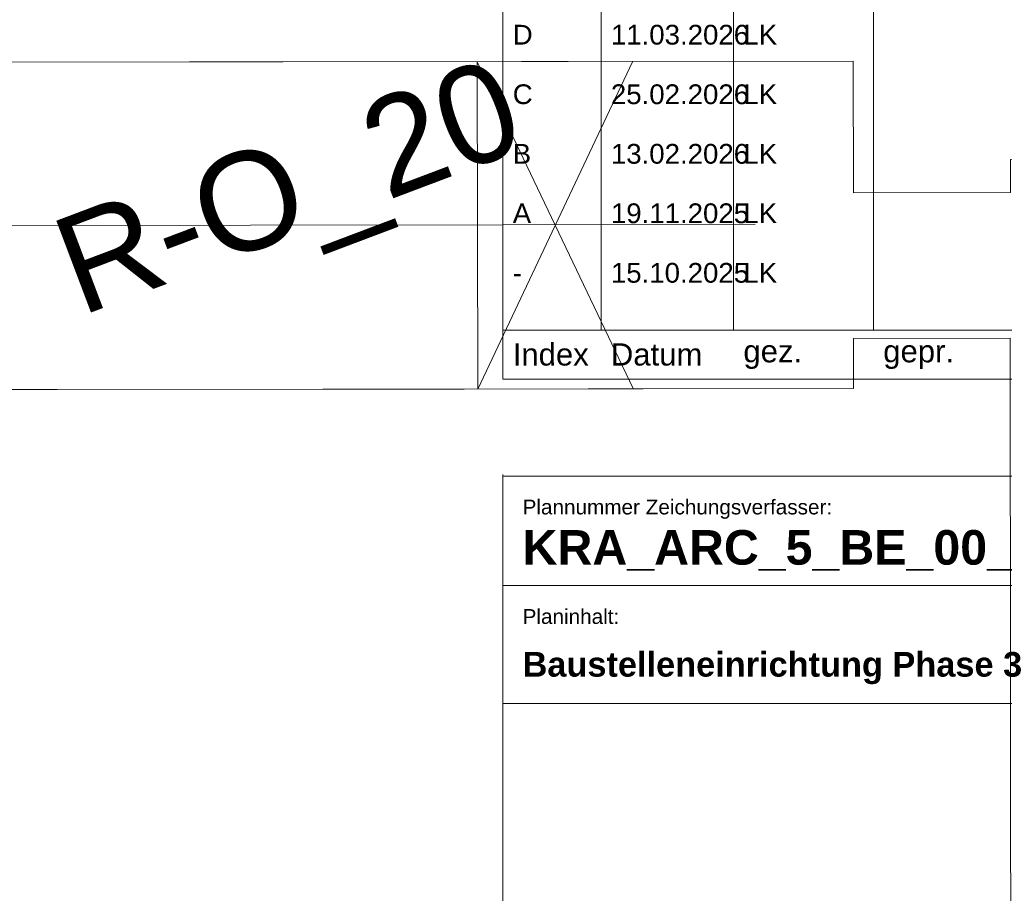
# Model space of a CAD drawing. Header units: metres. Extents: x -5203299 to 2078834, y 245743 to 5816291.
# Tile 214 of 256: x 366736 to 366786, y 5814040 to 5814084. Entities that reach past the tile are written whole.
import ezdxf

# ---------------------------------------------------------------- set-up
doc = ezdxf.new("R2010")
doc.units = ezdxf.units.M
doc.header["$LTSCALE"] = 0.5
for name, color, linetype, lineweight in [('02.00_Gebäude-Kaserne. Bestand', 7, 'Continuous', 9), ('70 -74 Zeichnungsblatt- 4 Plankopf Linie', 7, 'Continuous', 13), ('70 -74 Zeichnungsblatt- 5 Plankopf Text', 7, 'Continuous', 18), ('99.03_ALKIS (Januar 2020)-Gebäude', 7, 'Continuous', 9), ('Keine', 7, 'Continuous', 9)]:
    doc.layers.add(name, color=color, linetype=linetype, lineweight=lineweight)
doc.layers.add('99.04_Erschließung_VP-KRA_S-LP-Krampnitz 1.BA$0$E-RW-Schacht-Nr', color=4, linetype='Continuous', lineweight=25, true_color=0x00ffff)
doc.styles.add('Arial', font='arial.ttf')
doc.styles.add('Arial (bold)', font='arialbd.ttf')
doc.styles.add('Helvetica', font='txt')

# ---------------------------------------------------------------- blocks, each defined once
blk = doc.blocks.new('_23-07-06_Massenplan_TB_Weiterführende Schule (3D)')
at = {"layer": '02.00_Gebäude-Kaserne. Bestand'}
for p, q in [((117.847, -123.628), (185.47, -123.556)), ((166.326, -123.579), (166.355, -140.26)), ((174.275, -140.231), (166.326, -123.579)), ((166.355, -140.26), (174.231, -123.59)), ((122.858, -131.962), (180.488, -131.875)), ((165.649, -140.26), (137.157, -140.291)), ((174.771, -140.25), (165.649, -140.26))]:
    blk.add_line(p, q, dxfattribs=at)
at = {"layer": '99.03_ALKIS (Januar 2020)-Gebäude', "flags": 128}
blk.add_lwpolyline([(185.491, -140.236), (117.873, -140.312), (117.867, -137.695), (109.873, -137.701), (109.992, -210.381), (93.572, -210.439), (93.496, -146.103), (62.736, -146.148), (62.694, -129.712), (93.457, -129.676), (93.445, -128.654), (109.86, -128.641), (109.876, -130.324), (117.855, -130.334), (117.842, -123.626), (185.474, -123.555), (185.486, -130.264), (193.486, -130.245), (193.482, -128.568), (209.868, -128.533), (209.965, -210.266), (193.538, -210.304), (193.478, -137.666), (185.497, -137.678)], close=True, dxfattribs=at)
at = {"layer": '99.04_Erschließung_VP-KRA_S-LP-Krampnitz 1.BA$0$E-RW-Schacht-Nr', "insert": (144.342, -131.885), "char_height": 5, "attachment_point": 1, "rotation": 20.7002, "line_spacing_factor": 0.252012, "style": 'Arial'}
blk.add_mtext('R-O_20', dxfattribs=at)
blk = doc.blocks.new('Gruppe-1127')
at = {"layer": '70 -74 Zeichnungsblatt- 4 Plankopf Linie'}
for p, q in [((0.40945, 0.4155), (0.40945, -0.11361)), ((0.41945, -0.10861), (0.41945, 0.03998)), ((0.43295, -0.10861), (0.43295, 0.03998)), ((0.4472, -0.10861), (0.4472, 0.03998)), ((0.58945, -0.10861), (0.40945, -0.10861)), ((0.58945, -0.11361), (0.40945, -0.11361)), ((0.40945, -0.12334), (0.40945, -0.4155)), ((0.58945, -0.1235), (0.40945, -0.1235)), ((0.58945, -0.13466), (0.40945, -0.13466)), ((0.58945, -0.14666), (0.40945, -0.14666))]:
    blk.add_line(p, q, dxfattribs=at)
at = {"layer": '70 -74 Zeichnungsblatt- 5 Plankopf Text'}
for s, insert, char_height, width, attachment_point, line_spacing_factor, style in [('Index', (0.41045, -0.11111), 0.002265, 0.008, 4, 0.970891, 'Arial'), ('Datum', (0.42045, -0.11111), 0.002265, 0.02, 4, 0.970891, 'Arial'), ('gez.', (0.43395, -0.11111), 0.002265, 0.008, 4, 0.970891, 'Arial'), ('gepr.', (0.4482, -0.11111), 0.002265, 0.008, 4, 0.970891, 'Arial'), ('KRA_ARC_5_BE_00_003_Q_D', (0.41145, -0.129), 0.0035241, 0.1612116, 1, 0.996218, 'Arial (bold)'), ('Baustelleneinrichtung Phase 3', (0.41145, -0.14142), 0.0025172, 0.089, 1, 0.996218, 'Arial (bold)')]:
    blk.add_mtext(s, dxfattribs=dict(at, insert=insert, char_height=char_height, width=width, attachment_point=attachment_point, line_spacing_factor=line_spacing_factor, style=style))
at = {"layer": '70 -74 Zeichnungsblatt- 5 Plankopf Text', "char_height": 0.0015105, "attachment_point": 1, "line_spacing_factor": 0.970891, "style": 'Arial'}
for s, insert in [('Plannummer Zeichungsverfasser: ', (0.41145, -0.12589)), ('Planinhalt:', (0.41145, -0.13705))]:
    blk.add_mtext(s, dxfattribs=dict(at, insert=insert))
blk = doc.blocks.new('Plankopf')
at = {"layer": '70 -74 Zeichnungsblatt- 4 Plankopf Linie', "color": 7, "transparency": 33554687}
blk.add_blockref('Gruppe-1127', (0, 0), dxfattribs=at)
at = {"layer": '70 -74 Zeichnungsblatt- 4 Plankopf Linie', "color": 0, "flags": 1}
for tag in ['Approval', 'Approval', 'Approval', 'Approval', 'Approval', 'AR_Genehmigt_-_Datum', 'Auto_Generate_Page_Number', 'Auto_Total_Num_Sheets', 'Auftraggeber', 'Auftraggeber_Zusatz_-1-', 'Auftraggeber_Zusatz_-2-', 'Architekt', 'Architekt_Zusatz_-1-', 'Architekt_Zusatz_-2-', 'Approval', 'Current_Plot_Date', 'Scale', 'Sheet_Number', 'Sheet_Title', 'Teil', 'Gewerk', 'Total_Num_Sheets', 'Tragwerksplanung', 'Tragwerksplanung_Zusatz_-1-', 'Tragwerksplanung_Zusatz_-2-', 'Geschäftszeichen', 'Zone', 'Zone', 'Zone', 'Zone', 'Zone', 'Status', 'TGA', 'TGA_Zusatz_-1-', 'TGA_Zusatz_-2-', 'Zone', 'Number', 'Publish_Date', 'Number', 'Publish_Date', 'Number', 'Publish_Date', 'Number', 'Publish_Date', 'Number', 'Publish_Date', 'Planungsgrundlagen', 'Plot_Date_Format', 'BH_Genehmigt_-_Datum', 'Papiermaße', 'Ebene', 'Page_Number', 'Plannummer_Fachplaner', 'File_Name', 'File_Name_Include_Path', 'Projektname_Zusatz', 'Project_Address', 'Landschaftsarchitekt', 'Landschaftsarchitekten_Zusatz-1-', 'Landschaftsarchitekten_Zusatz_-2-', 'Höhe_üNHN', 'Leistungsphase', 'Number', 'Publish_Date', 'Recipients', 'Recipients', 'Recipients', 'Recipients', 'Recipients', 'Project_Date', 'Project_ID', 'Project_Name', 'Recipients', 'Date', 'Note', 'Date', 'Note', 'Date', 'Note', 'Date', 'Note', 'Date', 'Note', 'Format', 'Date', 'Date', 'Note']:
    blk.add_attdef(tag, (-0.5945, -0.4205), '', height=0.00018, dxfattribs=at)
at = {"layer": '70 -74 Zeichnungsblatt- 5 Plankopf Text', "attachment_point": 1, "line_spacing_factor": 0.970891, "style": 'Helvetica'}
for s, insert, char_height, width in [('D', (0.41045, -0.0775), 0.00201, 0.008), ('11.03.2026', (0.42045, -0.0775), 0.002014, 0.0115029), ('LK', (0.43395, -0.0775), 0.002014, 0.0122808), ('C', (0.41045, -0.08357), 0.00201, 0.008), ('25.02.2026', (0.42045, -0.08357), 0.002014, 0.0115029), ('LK', (0.43395, -0.08357), 0.002014, 0.0122808), ('B', (0.41045, -0.08964), 0.00201, 0.008), ('13.02.2026', (0.42045, -0.08964), 0.002014, 0.0115029), ('LK', (0.43395, -0.08964), 0.002014, 0.0122808), ('A', (0.41045, -0.0957), 0.00201, 0.008), ('19.11.2025', (0.42045, -0.0957), 0.002014, 0.0115029), ('LK', (0.43395, -0.0957), 0.002014, 0.0122808), ('15.10.2025', (0.42045, -0.10177), 0.002014, 0.0115029), ('LK', (0.43395, -0.10177), 0.002014, 0.0122808), ('-', (0.41045, -0.10177), 0.00201, 0.008)]:
    blk.add_mtext(s, dxfattribs=dict(at, insert=insert, char_height=char_height, width=width))

msp = doc.modelspace()

# ---------------------------------------------------------------- block references
at = {"layer": 'Keine', "color": 1}
msp.add_blockref('_23-07-06_Massenplan_TB_Weiterführende Schule (3D)', (366592.803, 5814205.708), dxfattribs=at)

# ---------------------------------------------------------------- next in the draw order: block references
at = {"layer": '70 -74 Zeichnungsblatt- 4 Plankopf Linie', "xscale": 500, "yscale": 500, "zscale": 500}
msp.add_blockref('Plankopf', (366555.71, 5814122.76), dxfattribs=at)

doc.saveas('drawing.dxf')
